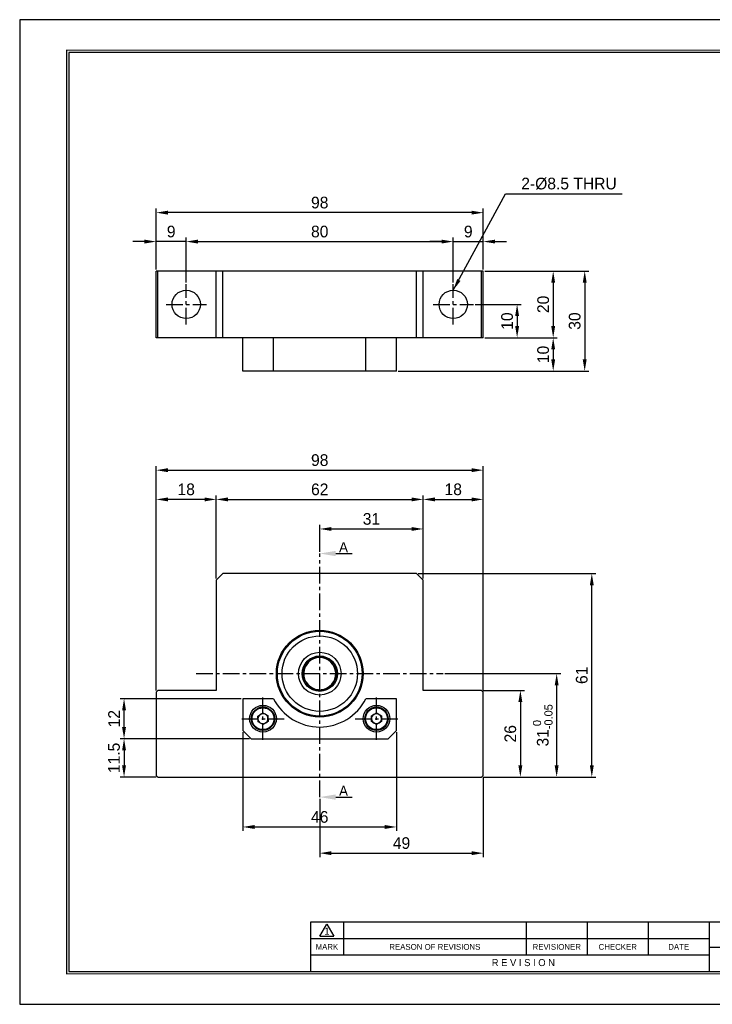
# Model space of a CAD drawing. Header units: millimetres. Extents: x 1656 to 2073, y 907 to 1202.
# Tile 1 of 3: x 1656 to 1864, y 907 to 1202. Entities that reach past the tile are written whole.
import ezdxf
from ezdxf.enums import TextEntityAlignment as Align

# ---------------------------------------------------------------- set-up
doc = ezdxf.new("R2010")
doc.units = ezdxf.units.MM
doc.linetypes.add('CENTER', pattern=[2, 1.25, -0.25, 0.25, -0.25])
for name, color, linetype in [('S1', 1, 'CENTER'), ('Z5', 7, 'Continuous'), ('Z7', 7, 'Continuous')]:
    doc.layers.add(name, color=color, linetype=linetype)
doc.dimstyles.new('S3.5', dxfattribs={"dimtxt": 3.5, "dimasz": 3.5, "dimexe": 1.2, "dimexo": 0.5, "dimgap": 1.2, "dimtad": 1, "dimdec": 3, "dimzin": 11, "dimdsep": 46, "dimtxsty": 'Standard', "dimcen": 0, "dimclrd": 5, "dimclre": 5, "dimclrt": 3, "dimadec": 0, "dimazin": 0, "dimtp": 3e-09, "dimtfac": 0.7, "dimtdec": 3, "dimtmove": 0, "dimatfit": 3, "dimfxl": 1.25, "dimtolj": 1, "dimtzin": 11, "dimarcsym": 0})

# ---------------------------------------------------------------- blocks, each defined once
blk = doc.blocks.new('*D45')
at = {"color": 5, "lineweight": -2, "ltscale": 4}
for p, q in [((1783.46, 1005.86), (1818.14, 1005.86)), ((1816.94, 1002.36), (1816.94, 978.36)), ((1794.96, 974.86), (1818.14, 974.86))]:
    blk.add_line(p, q, dxfattribs=at)
at = {"color": 5}
for points in [[(1817.52, 1002.36), (1816.35, 1002.36), (1816.94, 1005.86)], [(1816.35, 978.36), (1817.52, 978.36), (1816.94, 974.86)]]:
    blk.add_solid(points, dxfattribs=at)
at = {"layer": 'Defpoints', "color": 0}
for p in [(1782.96, 1005.86), (1794.46, 974.86), (1816.94, 974.86)]:
    blk.add_point(p, dxfattribs=at)
at = {"color": 3, "insert": (1812.77, 990.36), "char_height": 3.5, "attachment_point": 5, "rotation": 90}
blk.add_mtext('\\A1;31{\\H2.450000;\\S 0^ -0.05;}', dxfattribs=at)
blk = doc.blocks.new('*D46')
at = {"color": 5, "lineweight": -2, "ltscale": 4}
for p, q in [((1794.96, 1000.86), (1807.27, 1000.86)), ((1806.07, 997.36), (1806.07, 978.36)), ((1794.96, 974.86), (1807.27, 974.86))]:
    blk.add_line(p, q, dxfattribs=at)
at = {"color": 5}
for points in [[(1806.65, 997.36), (1805.48, 997.36), (1806.07, 1000.86)], [(1805.48, 978.36), (1806.65, 978.36), (1806.07, 974.86)]]:
    blk.add_solid(points, dxfattribs=at)
at = {"layer": 'Defpoints', "color": 0}
for p in [(1794.46, 1000.86), (1794.46, 974.86), (1806.07, 974.86)]:
    blk.add_point(p, dxfattribs=at)
at = {"color": 3, "insert": (1803.07, 987.86), "char_height": 3.5, "attachment_point": 5, "rotation": 90}
blk.add_mtext('\\A1;26', dxfattribs=at)
blk = doc.blocks.new('*D47')
at = {"color": 5, "lineweight": -2, "ltscale": 4}
for p, q in [((1775.46, 1035.86), (1828.67, 1035.86)), ((1827.47, 978.36), (1827.47, 1032.36)), ((1794.96, 974.86), (1828.67, 974.86))]:
    blk.add_line(p, q, dxfattribs=at)
at = {"color": 5}
for points in [[(1828.05, 1032.36), (1826.88, 1032.36), (1827.47, 1035.86)], [(1826.88, 978.36), (1828.05, 978.36), (1827.47, 974.86)]]:
    blk.add_solid(points, dxfattribs=at)
at = {"layer": 'Defpoints', "color": 0}
for p in [(1774.96, 1035.86), (1827.47, 1035.86), (1794.46, 974.86)]:
    blk.add_point(p, dxfattribs=at)
at = {"color": 3, "insert": (1824.47, 1005.36), "char_height": 3.5, "attachment_point": 5, "rotation": 90}
blk.add_mtext('\\A1;61', dxfattribs=at)
blk = doc.blocks.new('*D48')
at = {"color": 5, "lineweight": -2, "ltscale": 4}
for p, q in [((1745.96, 1042.36), (1745.96, 1050.42)), ((1749.46, 1049.22), (1773.46, 1049.22)), ((1776.96, 1034.36), (1776.96, 1050.42))]:
    blk.add_line(p, q, dxfattribs=at)
at = {"color": 5}
for points in [[(1749.46, 1049.8), (1749.46, 1048.64), (1745.96, 1049.22)], [(1773.46, 1048.64), (1773.46, 1049.8), (1776.96, 1049.22)]]:
    blk.add_solid(points, dxfattribs=at)
at = {"layer": 'Defpoints', "color": 0}
for p in [(1776.96, 1049.22), (1745.96, 1041.86), (1776.96, 1033.86)]:
    blk.add_point(p, dxfattribs=at)
at = {"color": 3, "insert": (1761.46, 1052.22), "char_height": 3.5, "attachment_point": 5}
blk.add_mtext('\\A1;31', dxfattribs=at)
blk = doc.blocks.new('*D49')
at = {"color": 5, "lineweight": -2, "ltscale": 4}
for p, q in [((1714.96, 1034.36), (1714.96, 1059.28)), ((1718.46, 1058.08), (1773.46, 1058.08)), ((1776.96, 1034.36), (1776.96, 1059.28))]:
    blk.add_line(p, q, dxfattribs=at)
at = {"color": 5}
for points in [[(1718.46, 1058.66), (1718.46, 1057.49), (1714.96, 1058.08)], [(1773.46, 1057.49), (1773.46, 1058.66), (1776.96, 1058.08)]]:
    blk.add_solid(points, dxfattribs=at)
at = {"layer": 'Defpoints', "color": 0}
for p in [(1776.96, 1058.08), (1714.96, 1033.86), (1776.96, 1033.86)]:
    blk.add_point(p, dxfattribs=at)
at = {"color": 3, "insert": (1745.96, 1061.07), "char_height": 3.5, "attachment_point": 5}
blk.add_mtext('\\A1;62', dxfattribs=at)
blk = doc.blocks.new('*D50')
at = {"color": 5, "lineweight": -2, "ltscale": 4}
for p, q in [((1776.96, 1034.36), (1776.96, 1059.28)), ((1780.46, 1058.08), (1791.46, 1058.08)), ((1794.96, 1000.86), (1794.96, 1059.28))]:
    blk.add_line(p, q, dxfattribs=at)
at = {"color": 5}
for points in [[(1780.46, 1058.66), (1780.46, 1057.49), (1776.96, 1058.08)], [(1791.46, 1057.49), (1791.46, 1058.66), (1794.96, 1058.08)]]:
    blk.add_solid(points, dxfattribs=at)
at = {"layer": 'Defpoints', "color": 0}
for p in [(1794.96, 1058.08), (1776.96, 1033.86), (1794.96, 1000.36)]:
    blk.add_point(p, dxfattribs=at)
at = {"color": 3, "insert": (1785.96, 1061.08), "char_height": 3.5, "attachment_point": 5}
blk.add_mtext('\\A1;18', dxfattribs=at)
blk = doc.blocks.new('*D51')
at = {"color": 5, "lineweight": -2, "ltscale": 4}
for p, q in [((1696.96, 1000.86), (1696.96, 1059.28)), ((1711.46, 1058.08), (1700.46, 1058.08)), ((1714.96, 1034.36), (1714.96, 1059.28))]:
    blk.add_line(p, q, dxfattribs=at)
at = {"color": 5}
for points in [[(1700.46, 1058.66), (1700.46, 1057.49), (1696.96, 1058.08)], [(1711.46, 1057.49), (1711.46, 1058.66), (1714.96, 1058.08)]]:
    blk.add_solid(points, dxfattribs=at)
at = {"layer": 'Defpoints', "color": 0}
for p in [(1696.96, 1058.08), (1714.96, 1033.86), (1696.96, 1000.36)]:
    blk.add_point(p, dxfattribs=at)
at = {"color": 3, "insert": (1705.96, 1061.08), "char_height": 3.5, "attachment_point": 5}
blk.add_mtext('\\A1;18', dxfattribs=at)
blk = doc.blocks.new('*D52')
at = {"color": 5, "lineweight": -2, "ltscale": 4}
for p, q in [((1696.96, 1000.86), (1696.96, 1068.04)), ((1700.46, 1066.84), (1791.46, 1066.84)), ((1794.96, 1000.86), (1794.96, 1068.04))]:
    blk.add_line(p, q, dxfattribs=at)
at = {"color": 5}
for points in [[(1700.46, 1067.43), (1700.46, 1066.26), (1696.96, 1066.84)], [(1791.46, 1066.26), (1791.46, 1067.43), (1794.96, 1066.84)]]:
    blk.add_solid(points, dxfattribs=at)
at = {"layer": 'Defpoints', "color": 0}
for p in [(1794.96, 1066.84), (1696.96, 1000.36), (1794.96, 1000.36)]:
    blk.add_point(p, dxfattribs=at)
at = {"color": 3, "insert": (1745.96, 1069.84), "char_height": 3.5, "attachment_point": 5}
blk.add_mtext('\\A1;98', dxfattribs=at)
blk = doc.blocks.new('*D53')
at = {"color": 5, "lineweight": -2, "ltscale": 4}
for p, q in [((1722.96, 988.36), (1722.96, 958.71)), ((1768.96, 988.36), (1768.96, 958.71)), ((1726.46, 959.91), (1765.46, 959.91))]:
    blk.add_line(p, q, dxfattribs=at)
at = {"color": 5}
for points in [[(1726.46, 960.5), (1726.46, 959.33), (1722.96, 959.91)], [(1765.46, 959.33), (1765.46, 960.5), (1768.96, 959.91)]]:
    blk.add_solid(points, dxfattribs=at)
at = {"layer": 'Defpoints', "color": 0}
for p in [(1722.96, 988.86), (1768.96, 988.86), (1768.96, 959.91)]:
    blk.add_point(p, dxfattribs=at)
at = {"color": 3, "insert": (1745.96, 962.91), "char_height": 3.5, "attachment_point": 5}
blk.add_mtext('\\A1;46', dxfattribs=at)
blk = doc.blocks.new('*D54')
at = {"color": 5, "lineweight": -2, "ltscale": 4}
for p, q in [((1794.96, 974.86), (1794.96, 950.86)), ((1745.96, 968.36), (1745.96, 950.86)), ((1749.46, 952.06), (1791.46, 952.06))]:
    blk.add_line(p, q, dxfattribs=at)
at = {"color": 5}
for points in [[(1749.46, 952.65), (1749.46, 951.48), (1745.96, 952.06)], [(1791.46, 951.48), (1791.46, 952.65), (1794.96, 952.06)]]:
    blk.add_solid(points, dxfattribs=at)
at = {"layer": 'Defpoints', "color": 0}
for p in [(1794.96, 975.36), (1745.96, 968.86), (1794.96, 952.06)]:
    blk.add_point(p, dxfattribs=at)
at = {"color": 3, "insert": (1770.46, 955.06), "char_height": 3.5, "attachment_point": 5}
blk.add_mtext('\\A1;49', dxfattribs=at)
blk = doc.blocks.new('*D55')
at = {"color": 5, "lineweight": -2, "ltscale": 4}
for p, q in [((1724.96, 986.36), (1686.14, 986.36)), ((1687.34, 982.86), (1687.34, 978.36)), ((1696.96, 974.86), (1686.14, 974.86))]:
    blk.add_line(p, q, dxfattribs=at)
at = {"color": 5}
for points in [[(1687.92, 982.86), (1686.75, 982.86), (1687.34, 986.36)], [(1686.75, 978.36), (1687.92, 978.36), (1687.34, 974.86)]]:
    blk.add_solid(points, dxfattribs=at)
at = {"layer": 'Defpoints', "color": 0}
for p in [(1725.46, 986.36), (1687.34, 974.86), (1697.46, 974.86)]:
    blk.add_point(p, dxfattribs=at)
at = {"color": 3, "insert": (1684.34, 980.61), "char_height": 3.5, "attachment_point": 5, "rotation": 90}
blk.add_mtext('\\A1;11.5', dxfattribs=at)
blk = doc.blocks.new('*D56')
at = {"color": 5, "lineweight": -2, "ltscale": 4}
for p, q in [((1722.46, 998.36), (1686.14, 998.36)), ((1687.34, 989.86), (1687.34, 994.86)), ((1724.96, 986.36), (1686.14, 986.36))]:
    blk.add_line(p, q, dxfattribs=at)
at = {"color": 5}
for points in [[(1687.92, 994.86), (1686.75, 994.86), (1687.34, 998.36)], [(1686.75, 989.86), (1687.92, 989.86), (1687.34, 986.36)]]:
    blk.add_solid(points, dxfattribs=at)
at = {"layer": 'Defpoints', "color": 0}
for p in [(1687.34, 998.36), (1722.96, 998.36), (1725.46, 986.36)]:
    blk.add_point(p, dxfattribs=at)
at = {"color": 3, "insert": (1684.34, 992.36), "char_height": 3.5, "attachment_point": 5, "rotation": 90}
blk.add_mtext('\\A1;12', dxfattribs=at)
blk = doc.blocks.new('*D57')
at = {"color": 5, "lineweight": -2, "ltscale": 4}
for p, q in [((1696.96, 1127.02), (1696.96, 1136.55)), ((1705.96, 1123.05), (1705.96, 1136.55)), ((1693.46, 1135.35), (1689.96, 1135.35)), ((1705.96, 1135.35), (1696.96, 1135.35)), ((1709.46, 1135.35), (1712.96, 1135.35))]:
    blk.add_line(p, q, dxfattribs=at)
at = {"color": 5}
for points in [[(1693.46, 1134.77), (1693.46, 1135.93), (1696.96, 1135.35)], [(1709.46, 1135.93), (1709.46, 1134.77), (1705.96, 1135.35)]]:
    blk.add_solid(points, dxfattribs=at)
at = {"layer": 'Defpoints', "color": 0}
for p in [(1696.96, 1135.35), (1696.96, 1126.52), (1705.96, 1122.55)]:
    blk.add_point(p, dxfattribs=at)
at = {"color": 3, "insert": (1701.46, 1138.34), "char_height": 3.5, "attachment_point": 5}
blk.add_mtext('\\A1;9', dxfattribs=at)
blk = doc.blocks.new('*D58')
at = {"color": 5, "lineweight": -2, "ltscale": 4}
for p, q in [((1705.96, 1123.05), (1705.96, 1136.55)), ((1785.96, 1123.05), (1785.96, 1136.55)), ((1709.46, 1135.35), (1782.46, 1135.35))]:
    blk.add_line(p, q, dxfattribs=at)
at = {"color": 5}
for points in [[(1709.46, 1135.93), (1709.46, 1134.77), (1705.96, 1135.35)], [(1782.46, 1134.77), (1782.46, 1135.93), (1785.96, 1135.35)]]:
    blk.add_solid(points, dxfattribs=at)
at = {"layer": 'Defpoints', "color": 0}
for p in [(1785.96, 1135.35), (1705.96, 1122.55), (1785.96, 1122.55)]:
    blk.add_point(p, dxfattribs=at)
at = {"color": 3, "insert": (1745.96, 1138.34), "char_height": 3.5, "attachment_point": 5}
blk.add_mtext('\\A1;80', dxfattribs=at)
blk = doc.blocks.new('*D59')
at = {"color": 5, "lineweight": -2, "ltscale": 4}
for p, q in [((1785.96, 1123.05), (1785.96, 1136.55)), ((1794.96, 1127.02), (1794.96, 1136.55)), ((1782.46, 1135.35), (1778.96, 1135.35)), ((1785.96, 1135.35), (1794.96, 1135.35)), ((1798.46, 1135.35), (1801.96, 1135.35))]:
    blk.add_line(p, q, dxfattribs=at)
at = {"color": 5}
for points in [[(1782.46, 1134.77), (1782.46, 1135.93), (1785.96, 1135.35)], [(1798.46, 1135.93), (1798.46, 1134.77), (1794.96, 1135.35)]]:
    blk.add_solid(points, dxfattribs=at)
at = {"layer": 'Defpoints', "color": 0}
for p in [(1794.96, 1135.35), (1794.96, 1126.52), (1785.96, 1122.55)]:
    blk.add_point(p, dxfattribs=at)
at = {"color": 3, "insert": (1790.46, 1138.34), "char_height": 3.5, "attachment_point": 5}
blk.add_mtext('\\A1;9', dxfattribs=at)
blk = doc.blocks.new('*D60')
at = {"color": 5, "lineweight": -2, "ltscale": 4}
for p, q in [((1696.96, 1127.02), (1696.96, 1145.22)), ((1794.96, 1127.02), (1794.96, 1145.22)), ((1791.46, 1144.02), (1700.46, 1144.02))]:
    blk.add_line(p, q, dxfattribs=at)
at = {"color": 5}
for points in [[(1700.46, 1144.61), (1700.46, 1143.44), (1696.96, 1144.02)], [(1791.46, 1143.44), (1791.46, 1144.61), (1794.96, 1144.02)]]:
    blk.add_solid(points, dxfattribs=at)
at = {"layer": 'Defpoints', "color": 0}
for p in [(1696.96, 1144.02), (1696.96, 1126.52), (1794.96, 1126.52)]:
    blk.add_point(p, dxfattribs=at)
at = {"color": 3, "insert": (1745.96, 1147.02), "char_height": 3.5, "attachment_point": 5}
blk.add_mtext('\\A1;98', dxfattribs=at)
blk = doc.blocks.new('*D61')
at = {"color": 5, "lineweight": -2, "ltscale": 4}
for p, q in [((1792.5, 1116.52), (1806.29, 1116.52)), ((1805.09, 1113.02), (1805.09, 1110.02)), ((1795.46, 1106.52), (1806.29, 1106.52))]:
    blk.add_line(p, q, dxfattribs=at)
at = {"color": 5}
for points in [[(1805.68, 1113.02), (1804.51, 1113.02), (1805.09, 1116.52)], [(1804.51, 1110.02), (1805.68, 1110.02), (1805.09, 1106.52)]]:
    blk.add_solid(points, dxfattribs=at)
at = {"layer": 'Defpoints', "color": 0}
for p in [(1792, 1116.52), (1794.96, 1106.52), (1805.09, 1106.52)]:
    blk.add_point(p, dxfattribs=at)
at = {"color": 3, "insert": (1802.1, 1111.52), "char_height": 3.5, "attachment_point": 5, "rotation": 90}
blk.add_mtext('\\A1;10', dxfattribs=at)
blk = doc.blocks.new('*D62')
at = {"color": 5, "lineweight": -2, "ltscale": 4}
for p, q in [((1795.46, 1126.52), (1817.1, 1126.52)), ((1815.9, 1123.02), (1815.9, 1110.02)), ((1795.46, 1106.52), (1817.1, 1106.52))]:
    blk.add_line(p, q, dxfattribs=at)
at = {"color": 5}
for points in [[(1816.48, 1123.02), (1815.32, 1123.02), (1815.9, 1126.52)], [(1815.32, 1110.02), (1816.48, 1110.02), (1815.9, 1106.52)]]:
    blk.add_solid(points, dxfattribs=at)
at = {"layer": 'Defpoints', "color": 0}
for p in [(1794.96, 1126.52), (1794.96, 1106.52), (1815.9, 1106.52)]:
    blk.add_point(p, dxfattribs=at)
at = {"color": 3, "insert": (1812.91, 1116.52), "char_height": 3.5, "attachment_point": 5, "rotation": 90}
blk.add_mtext('\\A1;20', dxfattribs=at)
blk = doc.blocks.new('*D63')
at = {"color": 5, "lineweight": -2, "ltscale": 4}
for p, q in [((1795.46, 1106.52), (1817.1, 1106.52)), ((1815.9, 1103.02), (1815.9, 1100.02)), ((1769.46, 1096.52), (1817.1, 1096.52))]:
    blk.add_line(p, q, dxfattribs=at)
at = {"color": 5}
for points in [[(1816.48, 1103.02), (1815.32, 1103.02), (1815.9, 1106.52)], [(1815.32, 1100.02), (1816.48, 1100.02), (1815.9, 1096.52)]]:
    blk.add_solid(points, dxfattribs=at)
at = {"layer": 'Defpoints', "color": 0}
for p in [(1794.96, 1106.52), (1768.96, 1096.52), (1815.9, 1096.52)]:
    blk.add_point(p, dxfattribs=at)
at = {"color": 3, "insert": (1812.9, 1101.52), "char_height": 3.5, "attachment_point": 5, "rotation": 90}
blk.add_mtext('\\A1;10', dxfattribs=at)
blk = doc.blocks.new('*D64')
at = {"color": 5, "lineweight": -2, "ltscale": 4}
for p, q in [((1795.46, 1126.52), (1826.54, 1126.52)), ((1825.34, 1123.02), (1825.34, 1100.02)), ((1769.46, 1096.52), (1826.54, 1096.52))]:
    blk.add_line(p, q, dxfattribs=at)
at = {"color": 5}
for points in [[(1825.93, 1123.02), (1824.76, 1123.02), (1825.34, 1126.52)], [(1824.76, 1100.02), (1825.93, 1100.02), (1825.34, 1096.52)]]:
    blk.add_solid(points, dxfattribs=at)
at = {"layer": 'Defpoints', "color": 0}
for p in [(1794.96, 1126.52), (1768.96, 1096.52), (1825.34, 1096.52)]:
    blk.add_point(p, dxfattribs=at)
at = {"color": 3, "insert": (1822.35, 1111.52), "char_height": 3.5, "attachment_point": 5, "rotation": 90}
blk.add_mtext('\\A1;30', dxfattribs=at)
blk = doc.blocks.new('란표제')
at = {"layer": 'Z5', "ltscale": 0.5}
blk.add_line((62, 17.5), (62, 7), dxfattribs=at)
at = {"layer": 'Z7', "color": 0}
for p, q in [((297, 210), (0, 210)), ((0, 210), (0, 0)), ((0, 0), (297, 0))]:
    blk.add_line(p, q, dxfattribs=at)
at = {"layer": 'Z7'}
for p, q in [((160, 17.5), (62, 17.5)), ((64, 14.51), (65.5, 17.1)), ((65.5, 17.1), (67, 14.51)), ((69, 17.5), (69, 10.5)), ((108, 17.5), (108, 10.5)), ((121, 17.5), (121, 10.5)), ((134, 17.5), (134, 10.5)), ((147, 17.5), (147, 7)), ((147, 14), (62, 14)), ((64, 14.51), (67, 14.51)), ((147, 10.5), (62, 10.5)), ((147, 12.2), (160, 12.2))]:
    blk.add_line(p, q, dxfattribs=at)
at = {"layer": 'Z7', "const_width": 0.25}
blk.add_lwpolyline([(290.5, 6.5), (290.5, 203.5), (10, 203.5), (10, 6.5)], close=True, dxfattribs=at)
at = {"layer": 'Z7'}
blk.add_lwpolyline([(290, 7), (290, 203), (10.5, 203), (10.5, 7)], close=True, dxfattribs=at)
at = {"layer": 'Z5', "ltscale": 0.5}
for tag, p, height in [('TITLE', (237.17, 24.41), 2.5), ('도번', (251.18, 15.64), 2.5), ('SCALE', (253.78, 9.55), 1.2), ('DATE', (277.02, 9.51), 1.2)]:
    blk.add_attdef(tag, p, '', height=height, dxfattribs=at)
at = {"layer": 'Z7'}
for s, height, p in [('1', 1.5, (65.5, 15.61)), ('MARK', 1.25, (65.5, 12.25)), ('REASON OF REVISIONS', 1.25, (88.5, 12.25)), ('REVISIONER', 1.25, (114.5, 12.25)), ('CHECKER', 1.25, (127.5, 12.25)), ('DATE', 1.25, (140.5, 12.25)), ('R E V I S I O N', 1.5, (107.38, 8.9))]:
    blk.add_text(s, height=height, dxfattribs=at).set_placement(p, align=Align.MIDDLE_CENTER)
for tag, p in [('필렛', (179.25, 10.9)), ('모따기', (179.25, 8.3))]:
    blk.add_attdef(tag, text='', height=1.15, dxfattribs=at).set_placement(p, align=Align.MIDDLE_LEFT)

msp = doc.modelspace()

# ---------------------------------------------------------------- linework, layer by layer
for p, q in [((1696.962, 1106.5168), (1696.962, 1126.5168)), ((1697.462, 1126.5168), (1696.962, 1126.5168)), ((1697.462, 1106.5168), (1697.462, 1126.5168)), ((1714.962, 1126.5168), (1697.462, 1126.5168)), ((1714.962, 1106.5168), (1714.962, 1126.5168)), ((1716.962, 1126.5168), (1714.962, 1126.5168)), ((1716.962, 1106.5168), (1716.962, 1126.5168)), ((1774.962, 1126.5168), (1716.962, 1126.5168)), ((1774.962, 1106.5168), (1774.962, 1126.5168)), ((1776.962, 1126.5168), (1774.962, 1126.5168)), ((1776.962, 1106.5168), (1776.962, 1126.5168)), ((1794.462, 1126.5168), (1776.962, 1126.5168)), ((1794.462, 1106.5168), (1794.462, 1126.5168)), ((1794.962, 1126.5168), (1794.462, 1126.5168)), ((1794.962, 1106.5168), (1794.962, 1126.5168)), ((1697.462, 1106.5168), (1696.962, 1106.5168)), ((1714.962, 1106.5168), (1697.462, 1106.5168)), ((1716.962, 1106.5168), (1714.962, 1106.5168)), ((1774.962, 1106.5168), (1716.962, 1106.5168)), ((1722.962, 1096.5168), (1722.962, 1106.5168)), ((1732.1326, 1096.5168), (1732.1326, 1106.5168)), ((1759.7913, 1096.5168), (1759.7913, 1106.5168)), ((1768.962, 1096.5168), (1768.962, 1106.5168)), ((1776.962, 1106.5168), (1774.962, 1106.5168)), ((1794.462, 1106.5168), (1776.962, 1106.5168)), ((1794.962, 1106.5168), (1794.462, 1106.5168)), ((1732.1326, 1096.5168), (1722.962, 1096.5168)), ((1759.7913, 1096.5168), (1732.1326, 1096.5168)), ((1768.962, 1096.5168), (1759.7913, 1096.5168)), ((1716.962, 1035.8616), (1714.962, 1033.8616)), ((1774.962, 1035.8616), (1716.962, 1035.8616)), ((1776.962, 1033.8616), (1774.962, 1035.8616)), ((1714.962, 1033.8616), (1714.962, 1000.8616)), ((1776.962, 1000.8616), (1776.962, 1033.8616)), ((1697.462, 1000.8616), (1696.962, 1000.3616)), ((1696.962, 1000.3616), (1696.962, 975.3616)), ((1714.962, 1000.8616), (1697.462, 1000.8616)), ((1745.562, 1000.8776), (1745.562, 1001.0783)), ((1746.362, 1001.0783), (1746.362, 1000.8776)), ((1794.462, 1000.8616), (1776.962, 1000.8616)), ((1794.962, 1000.3616), (1794.462, 1000.8616)), ((1794.962, 975.3616), (1794.962, 1000.3616)), ((1722.962, 998.3616), (1722.962, 988.8616)), ((1732.1326, 998.3616), (1722.962, 998.3616)), ((1768.962, 998.3616), (1759.7913, 998.3616)), ((1768.962, 988.8616), (1768.962, 998.3616)), ((1727.4232, 993.1567), (1728.8812, 994.0917)), ((1727.504, 991.4266), (1727.4232, 993.1567)), ((1728.8812, 994.0917), (1730.4199, 993.2966)), ((1730.5007, 991.5664), (1729.0427, 990.6314)), ((1730.4199, 993.2966), (1730.5007, 991.5664)), ((1761.4492, 993.2051), (1762.9361, 994.0934)), ((1761.475, 991.4733), (1761.4492, 993.2051)), ((1762.9361, 994.0934), (1764.4489, 993.2499)), ((1764.4747, 991.518), (1762.9878, 990.6297)), ((1764.4489, 993.2499), (1764.4747, 991.518)), ((1722.962, 988.8616), (1725.462, 986.3616)), ((1729.0427, 990.6314), (1727.504, 991.4266)), ((1762.9878, 990.6297), (1761.475, 991.4733)), ((1766.462, 986.3616), (1768.962, 988.8616)), ((1725.462, 986.3616), (1766.462, 986.3616)), ((1696.962, 975.3616), (1697.462, 974.8616)), ((1697.462, 974.8616), (1794.462, 974.8616)), ((1794.462, 974.8616), (1794.962, 975.3616))]:
    msp.add_line(p, q)
at = {"color": 5, "ltscale": 5}
for p, q in [((1750.762, 1041.8616), (1755.6493, 1041.8616)), ((1750.762, 968.8616), (1755.6493, 968.8616))]:
    msp.add_line(p, q, dxfattribs=at)
for centre, radius in [((1705.962, 1116.5168), 4.25), ((1785.962, 1116.5168), 4.25), ((1745.962, 1005.8616), 13), ((1745.962, 1005.8616), 12.7), ((1745.962, 1005.8616), 11.3), ((1745.962, 1005.8616), 6.4), ((1745.962, 1005.8616), 5.3), ((1745.962, 1005.8616), 5), ((1728.962, 992.3616), 4), ((1728.962, 992.3616), 3.5), ((1728.962, 992.3616), 3.2691), ((1762.962, 992.3616), 4), ((1762.962, 992.3616), 3.5), ((1762.962, 992.3616), 3.2691)]:
    msp.add_circle(centre, radius)
for centre, radius, start, end in [((1745.962, 1005.8616), 4.8, 274.780192, 265.219808), ((1745.962, 1005.3616), 15.5, 206.847213, 333.152787), ((1728.962, 992.3616), 1.5, 122.672305, 182.672305), ((1728.962, 992.3616), 1.5, 182.672305, 242.672305), ((1728.962, 992.3616), 1.5, 62.672305, 122.672305), ((1728.962, 992.3616), 1.5, 2.672305, 62.672305), ((1728.962, 992.3616), 1.5, 302.672305, 2.672305), ((1762.962, 992.3616), 1.5, 120.854498, 180.854498), ((1762.962, 992.3616), 1.5, 180.854498, 240.854498), ((1762.962, 992.3616), 1.5, 60.854498, 120.854498), ((1762.962, 992.3616), 1.5, 0.854498, 60.854498), ((1762.962, 992.3616), 1.5, 300.854498, 0.854498), ((1728.962, 992.3616), 1.5, 242.672305, 302.672305), ((1762.962, 992.3616), 1.5, 240.854498, 300.854498)]:
    msp.add_arc(centre, radius, start, end)
for points in [[(1750.762, 1042.6616), (1750.762, 1041.0616), (1745.962, 1041.8616)], [(1750.762, 969.6616), (1750.762, 968.0616), (1745.962, 968.8616)]]:
    msp.add_solid(points, dxfattribs=at)
at = {"layer": 'S1', "ltscale": 4}
for p, q in [((1705.962, 1110.4795), (1705.962, 1122.5541)), ((1785.962, 1110.4795), (1785.962, 1122.5541)), ((1699.9246, 1116.5168), (1711.9993, 1116.5168)), ((1779.9246, 1116.5168), (1791.9993, 1116.5168)), ((1745.962, 968.8616), (1745.962, 1041.8616)), ((1708.962, 1005.8616), (1782.962, 1005.8616)), ((1728.962, 986.0147), (1728.962, 998.7085)), ((1762.962, 986.0147), (1762.962, 998.7085)), ((1722.6151, 992.3616), (1735.3089, 992.3616)), ((1756.6151, 992.3616), (1769.3089, 992.3616))]:
    msp.add_line(p, q, dxfattribs=at)

# ---------------------------------------------------------------- block references
at = {"ltscale": 5, "xscale": 1.405157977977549, "yscale": 1.405157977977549, "zscale": 1.405157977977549}
msp.add_blockref('란표제', (1656.0794, 906.7659), dxfattribs=at)

# ---------------------------------------------------------------- texts
at = {"color": 3, "ltscale": 4, "insert": (1806.3312, 1150.8603), "char_height": 3.5, "attachment_point": 7}
msp.add_mtext('2-%%C8.5 THRU', dxfattribs=at)
at = {"color": 3, "ltscale": 0.5, "char_height": 3, "attachment_point": 9}
for insert in [(1754.4278, 1042.2604), (1754.4278, 969.2604)]:
    msp.add_mtext('\\A1;A', dxfattribs=dict(at, insert=insert))

# ---------------------------------------------------------------- dimensions: what is measured, and where the dimension line sits
at = {"ltscale": 4}
for base, p1, p2, picture, middle in [((1696.962, 1144.0221), (1794.962, 1126.5168), (1696.962, 1126.5168), '*D60', (1745.962, 1147.0164)), ((1696.962, 1135.3503), (1705.962, 1122.5541), (1696.962, 1126.5168), '*D57', (1701.462, 1138.3446)), ((1785.962, 1135.3503), (1705.962, 1122.5541), (1785.962, 1122.5541), '*D58', (1745.962, 1138.3446)), ((1794.962, 1135.3503), (1785.962, 1122.5541), (1794.962, 1126.5168), '*D59', (1790.462, 1138.3446)), ((1794.962, 1066.8428), (1696.962, 1000.3616), (1794.962, 1000.3616), '*D52', (1745.962, 1069.837)), ((1696.962, 1058.0766), (1714.962, 1033.8616), (1696.962, 1000.3616), '*D51', (1705.962, 1061.0755)), ((1776.962, 1058.0766), (1714.962, 1033.8616), (1776.962, 1033.8616), '*D49', (1745.962, 1061.0708)), ((1794.962, 1058.0766), (1776.962, 1033.8616), (1794.962, 1000.3616), '*D50', (1785.962, 1061.0755)), ((1776.962, 1049.2213), (1745.962, 1041.8616), (1776.962, 1033.8616), '*D48', (1761.462, 1052.2202)), ((1768.962, 959.9119), (1722.962, 988.8616), (1768.962, 988.8616), '*D53', (1745.962, 962.9085)), ((1794.962, 952.0629), (1745.962, 968.8616), (1794.962, 975.3616), '*D54', (1770.462, 955.0596))]:
    dim = msp.add_linear_dim(base=base, p1=p1, p2=p2, dimstyle='S3.5', dxfattribs=at)
    dim.commit()
    dim.dimension.update_dxf_attribs({"geometry": picture, "text_midpoint": middle})
for base, p1, p2, picture, middle in [((1825.3428, 1096.5168), (1794.962, 1126.5168), (1768.962, 1096.5168), '*D64', (1822.3485, 1111.5168)), ((1815.9016, 1106.5168), (1794.962, 1126.5168), (1794.962, 1106.5168), '*D62', (1812.9074, 1116.5168)), ((1805.0949, 1106.5168), (1791.9993, 1116.5168), (1794.962, 1106.5168), '*D61', (1802.096, 1111.5168)), ((1815.9016, 1096.5168), (1794.962, 1106.5168), (1768.962, 1096.5168), '*D63', (1812.9027, 1101.5168)), ((1827.466, 1035.8616), (1794.462, 974.8616), (1774.962, 1035.8616), '*D47', (1824.4671, 1005.3616)), ((1806.0676, 974.8616), (1794.462, 1000.8616), (1794.462, 974.8616), '*D46', (1803.0734, 987.8616)), ((1687.3369, 998.3616), (1725.462, 986.3616), (1722.962, 998.3616), '*D56', (1684.338, 992.3616)), ((1687.3369, 974.8616), (1725.462, 986.3616), (1697.462, 974.8616), '*D55', (1684.338, 980.6116))]:
    dim = msp.add_linear_dim(base=base, p1=p1, p2=p2, angle=90, dimstyle='S3.5', dxfattribs=at)
    dim.commit()
    dim.dimension.update_dxf_attribs({"geometry": picture, "text_midpoint": middle})
dim = msp.add_linear_dim(base=(1816.9355, 974.8616), p1=(1782.962, 1005.8616), p2=(1794.462, 974.8616), angle=90, dimstyle='S3.5', override={"dimgap": 1.2, "dimtol": 1, "dimlim": 0, "dimtp": 0, "dimtm": 0.05}, dxfattribs=at)
dim.commit()
dim.dimension.update_dxf_attribs({"geometry": '*D45', "text_midpoint": (1812.7709, 990.3616)})

# ---------------------------------------------------------------- leaders
at = {"ltscale": 4, "annotation_type": 0, "has_hookline": 1, "hookline_direction": 0, "text_width": 30.2743}
msp.add_leader([(1785.962, 1120.7668), (1801.6312, 1149.6603), (1805.1312, 1149.6603)], dimstyle='S3.5', dxfattribs=at)

doc.saveas('drawing.dxf')
